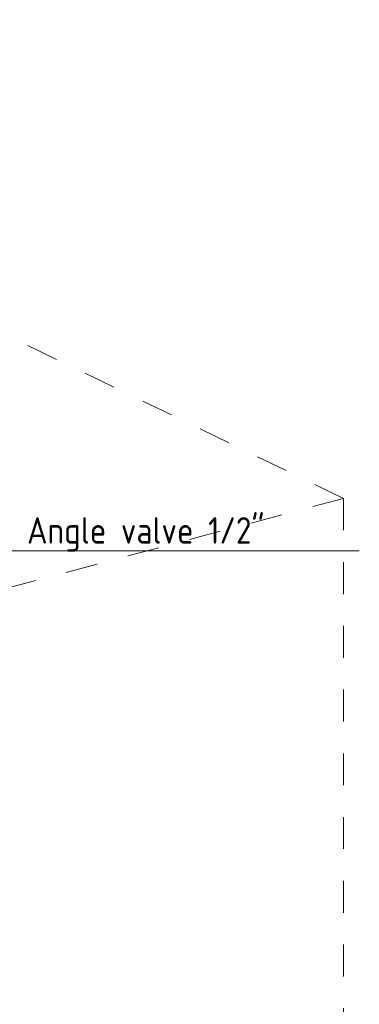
# Model space of a CAD drawing. Header units: millimetres. Extents: x 37081 to 77972, y -4495 to 22354.
# Tile 56 of 109: x 50101 to 51699, y 3707 to 8341. Entities that reach past the tile are written whole.
import ezdxf

# ---------------------------------------------------------------- set-up
doc = ezdxf.new("R2010")
doc.units = ezdxf.units.MM
doc.linetypes.add('ADSK_Скрыто', pattern=[300, 150, -150])
doc.layers.add('G-____-____-SYMB', color=111, linetype='ADSK_Скрыто', lineweight=20)
doc.layers.add('P-PIPE-____-IDEN', color=2, linetype='Continuous', lineweight=20)
doc.styles.add('GOST Common_1', font='GOST_Common.ttf', dxfattribs={"width": 0.9, "height": 125})

# ---------------------------------------------------------------- blocks, each defined once
blk = doc.blocks.new('ADSK_M_Арматура трубопроводов - ADSK_Наименование_Диаметр условный_40-1644324-_3D_ копия 2')
at = {"layer": 'P-PIPE-____-IDEN'}
blk.add_line((50083.3, 436.1), (52083.3, 436.1), dxfattribs=at)

msp = doc.modelspace()

# ---------------------------------------------------------------- linework, layer by layer
at = {"layer": 'G-____-____-SYMB'}
for q in [(46977.2, 8341.3), (41728.5, 3444.7), (51624.9, -1852)]:
    msp.add_line((51624.9, 6088.1), q, dxfattribs=at)

# ---------------------------------------------------------------- block references
at = {"layer": 'P-PIPE-____-IDEN'}
msp.add_blockref('ADSK_M_Арматура трубопроводов - ADSK_Наименование_Диаметр условный_40-1644324-_3D_ копия 2', (-383.9, 5404.9), dxfattribs=at)

# ---------------------------------------------------------------- texts
at = {"layer": 'P-PIPE-____-IDEN', "lineweight": 9, "insert": (50136.1, 5999.9), "char_height": 125, "width": 1352.848, "attachment_point": 1, "style": 'GOST Common_1'}
msp.add_mtext('Angle valve 1/2"', dxfattribs=at)

doc.saveas('drawing.dxf')
